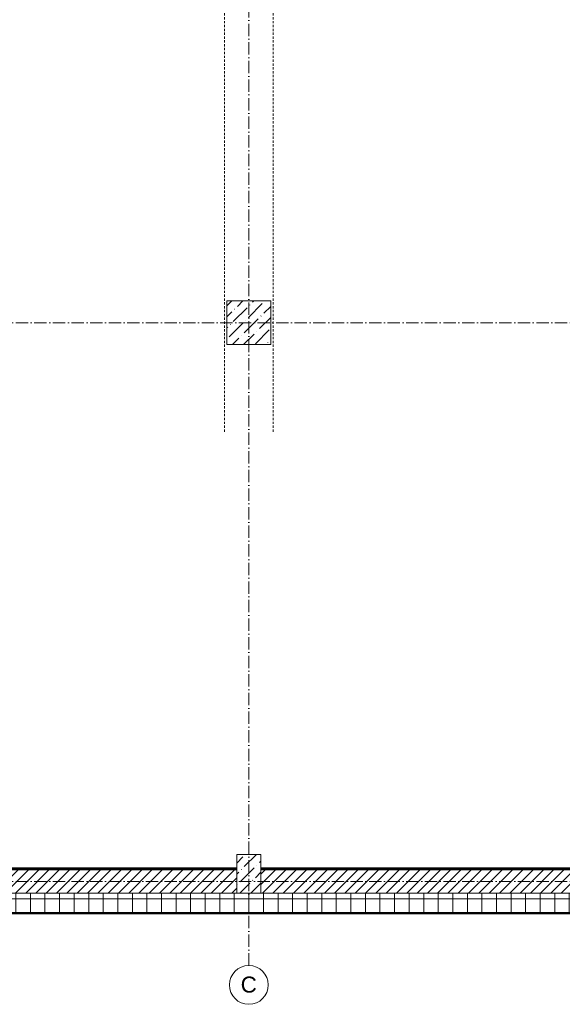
# Model space of a CAD drawing. Header units: millimetres. Extents: x -175722 to -110961, y 52375 to 104640.
# Tile 67 of 146: x -155932 to -155373, y 79431 to 80445. Entities that reach past the tile are written whole.
import ezdxf

# ---------------------------------------------------------------- set-up
doc = ezdxf.new("R2010")
doc.units = ezdxf.units.MM
doc.linetypes.add('Linia siatki', pattern=[19.05, 12.7, -3.175, 0, -3.175])
doc.linetypes.add('Nadwieszenie', pattern=[3.9688, 2.3813, -1.5875])
for name, color, linetype, lineweight in [('A-FLOR-OVHD', 1, 'Nadwieszenie', 5), ('A-WALL', 113, 'Continuous', 5), ('A-WALL-PATT', 111, 'Continuous', 50), ('S-COLS', 52, 'Continuous', 5), ('S-GRID', 1, 'Continuous', 5), ('S-GRID-IDEN', 1, 'Continuous', 5)]:
    doc.layers.add(name, color=color, linetype=linetype, lineweight=lineweight)
doc.styles.add('Arial_2', font='arial.ttf', dxfattribs={"height": 100})
pattern_1 = [(37.5, (-124135.7194, 82209.6026), (-0.2031655, 6.2155416), [0.1676, -4.7356, 0.1676, -5.3162, -5.2419]), (37.5, (-124135.7194, 82209.6026), (-0.2031655, 6.2155416), [-10.3871, 0.1676, -5.0743]), (7.5, (-124135.719, 82209.603), (5.7089758, 9.103654), [0.1676, -2.4775, 0.1676, -4.2517, -1.6935]), (7.5, (-124135.719, 82209.603), (5.7089758, 9.103654), [-7.0645, 0.1676, -1.5259]), (327.5, (-124139.687, 82209.6026), (10.0456335, 0.0182419), [0.1676, -1.4453, 0.1676, -5.6388, -7.5806]), (327.5, (-124139.687, 82209.6026), (10.0456335, 0.0182419), [-7.4193, 0.1676, -7.413]), (317.5, (-124139.687, 82209.603), (9.697195, 2.831187), [0.1676, -0.6388, 0.1676, -3.6388, -4.3548]), (317.5, (-124139.687, 82209.603), (9.697195, 2.831187), [-4.6129, 0.1676, -4.1872])]
pattern_2 = [(45, (274114.35, -25481.44), (42.768647, 156.8179), [201.613, -40.323, 1.676, -38.646])]

# ---------------------------------------------------------------- blocks, each defined once
blk = doc.blocks.new('SŁUP ŻELBETOWY O PRZEKROJU PROSTOKĄTNYM - 40x40-2502561-PARTER')
at = {"layer": 'S-COLS'}
h = blk.add_hatch(dxfattribs=at)
h.set_pattern_fill('FP_5', color=1, style=0, pattern_type=2)
h.set_pattern_definition([(45, (274114.35, -31158.11), (42.768647, 156.8179), [201.613, -40.323, 1.676, -38.646])])
h.paths.add_polyline_path([(225, -225), (225, 225), (-225, 225), (-225, -225)])
at = {"layer": 'S-COLS', "color": 10, "lineweight": 18}
for p, q in [((225, 225), (-225, 225)), ((-225, 225), (-225, -225)), ((225, -225), (225, 225)), ((-225, -225), (225, -225))]:
    blk.add_line(p, q, dxfattribs=at)
blk = doc.blocks.new('SŁUP ŻELBETOWY O PRZEKROJU PROSTOKĄTNYM - 25x40-V2-PARTER')
at = {"layer": 'S-COLS'}
h = blk.add_hatch(dxfattribs=at)
h.set_pattern_fill('FP_10', color=1, style=0, pattern_type=2)
h.set_pattern_definition(pattern_2)
h.paths.add_polyline_path([(125, -200), (125, 200), (-125, 200), (-125, -200)])
at = {"layer": 'S-COLS', "color": 10, "lineweight": 18}
for p, q in [((125, 200), (-125, 200)), ((-125, 200), (-125, -200)), ((125, -200), (125, 200)), ((-125, -200), (125, -200))]:
    blk.add_line(p, q, dxfattribs=at)
blk = doc.blocks.new('SŁUP ŻELBETOWY O PRZEKROJU PROSTOKĄTNYM - 25x40-2503339-PARTER')
at = {"layer": 'S-COLS'}
h = blk.add_hatch(dxfattribs=at)
h.set_pattern_fill('FP_10', color=1, style=0, pattern_type=2)
h.set_pattern_definition(pattern_2)
h.paths.add_polyline_path([(125, -200), (125, 200), (-125, 200), (-125, -200)])
at = {"layer": 'S-COLS', "color": 10, "lineweight": 18}
for p, q in [((-125, 200), (125, 200)), ((-125, -200), (-125, 200)), ((125, 200), (125, -200)), ((125, -200), (-125, -200))]:
    blk.add_line(p, q, dxfattribs=at)
blk = doc.blocks.new('Siatka - 4 mm-108067-PARTER')
at = {"layer": 'S-GRID-IDEN'}
blk.add_circle((0, 0), 4, dxfattribs=at)
blk = doc.blocks.new('1')
at = {"layer": 'A-WALL-PATT', "lineweight": 5}
h = blk.add_hatch(dxfattribs=at)
h.set_pattern_fill('FP_1', color=256, scale=0.1, style=0, pattern_type=2)
h.set_pattern_definition(pattern_1)
h.paths.add_polyline_path([(-152119.2, 84761.7), (-152078.7, 84761.7), (-152078.7, 84763.2), (-152119.2, 84763.2)])
h.paths.add_polyline_path([(-150701.2, 84761.7), (-150332.2, 84761.7), (-150332.2, 84763.2), (-150701.2, 84763.2)])
h.paths.add_polyline_path([(-151289.2, 84761.7), (-150960.7, 84761.7), (-150960.7, 84763.2), (-151534.7, 84763.2), (-151534.7, 84761.7)])
h.paths.add_polyline_path([(-150710.2, 84761.7), (-150710.2, 84763.2), (-150933.7, 84763.2), (-150933.7, 84761.7), (-150795.1, 84761.7)])
h.paths.add_polyline_path([(-152028.7, 84761.7), (-151559.7, 84761.7), (-151559.7, 84763.2), (-152028.7, 84763.1)])
h = blk.add_hatch(dxfattribs=at)
h.set_pattern_fill('FP_3', color=256, scale=0.1, style=0, pattern_type=2)
h.set_pattern_definition([(45, (-124135.7194, 82209.603), (-5.3033009, 5.3033009), [])])
h.paths.add_polyline_path([(-152119.2, 84737.7), (-152078.7, 84737.7), (-152078.7, 84761.7), (-152119.2, 84761.7), (-152119.2, 84738)])
h.paths.add_polyline_path([(-150959.2, 84737.7), (-150959.2, 84761.7), (-151534.7, 84761.7), (-151534.7, 84737.7), (-151042.2, 84737.7)])
h.paths.add_polyline_path([(-150935.2, 84737.7), (-150332.2, 84737.7), (-150332.2, 84761.7), (-150935.2, 84761.7), (-150935.2, 84760.8)])
h.paths.add_polyline_path([(-151559.7, 84737.7), (-151559.7, 84761.7), (-152028.7, 84761.7), (-152028.7, 84737.7), (-151783.3, 84737.7)])
h = blk.add_hatch(dxfattribs=at)
h.set_pattern_fill('FP_2', color=256, scale=0.1, style=0, pattern_type=2)
h.set_pattern_definition([(0, (-124135.72, 82209.603), (0, 15), []), (90, (-124135.72, 82209.603), (-15, 9e-16), [])])
h.paths.add_polyline_path([(-150288.2, 84717.7), (-150288.2, 84737.7), (-152028.7, 84737.7), (-152028.7, 84717.7), (-150301, 84717.7)])
h.paths.add_polyline_path([(-152153.9, 84717.7), (-152078.7, 84717.7), (-152078.7, 84737.7), (-152159.2, 84737.7), (-152159.2, 84717.7)])
h = blk.add_hatch(dxfattribs=at)
h.set_pattern_fill('FP_1', color=256, scale=0.1, style=0, pattern_type=2)
h.set_pattern_definition(pattern_1)
h.paths.add_polyline_path([(-152026.3, 84717.2), (-150287.7, 84717.2), (-150287.7, 84717.7), (-152028.7, 84717.7), (-152028.6, 84717.2)])
h.paths.add_polyline_path([(-152153.9, 84717.2), (-152078.7, 84717.3), (-152078.7, 84717.7), (-152179.2, 84717.7), (-152179.2, 84717.2)])
at = {"layer": 'A-FLOR-OVHD'}
for p, q in [((-151572.2, 85213.2), (-151572.2, 86413.2)), ((-151522.2, 85213.2), (-151522.2, 86413.2))]:
    blk.add_line(p, q, dxfattribs=at)
at = {"layer": 'A-WALL', "lineweight": 50}
for p, q in [((-151559.7, 84763.2), (-152028.7, 84763.2)), ((-150960.7, 84763.2), (-151534.7, 84763.2)), ((-152026.3, 84717.2), (-150287.7, 84717.2))]:
    blk.add_line(p, q, dxfattribs=at)
at = {"layer": 'A-WALL'}
for p, q in [((-152028.7, 84761.7), (-151559.7, 84761.7)), ((-151534.7, 84761.7), (-150959.2, 84761.7)), ((-152028.7, 84737.7), (-151559.7, 84737.7)), ((-151534.7, 84737.7), (-150959.2, 84737.7)), ((-152028.7, 84717.7), (-150288.2, 84717.7))]:
    blk.add_line(p, q, dxfattribs=at)
at = {"layer": 'S-GRID', "linetype": 'Linia siatki'}
for p, q in [((-151547.2, 84663.3), (-151547.2, 86612.4)), ((-150146.8, 85325.4), (-152301.9, 85325.4)), ((-150146.8, 84749.7), (-152301.9, 84749.7))]:
    blk.add_line(p, q, dxfattribs=at)
at = {"layer": 'S-COLS', "color": 10, "lineweight": 18, "xscale": 0.1, "yscale": 0.1, "zscale": 0.1}
for name, p in [('SŁUP ŻELBETOWY O PRZEKROJU PROSTOKĄTNYM - 40x40-2502561-PARTER', (-151547.2, 85325.4)), ('SŁUP ŻELBETOWY O PRZEKROJU PROSTOKĄTNYM - 25x40-V2-PARTER', (-151547.2, 84757.7)), ('SŁUP ŻELBETOWY O PRZEKROJU PROSTOKĄTNYM - 25x40-2503339-PARTER', (-151547.2, 84757.7))]:
    blk.add_blockref(name, p, dxfattribs=at)
at = {"layer": 'S-GRID-IDEN', "xscale": 4.999999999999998, "yscale": 4.999999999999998, "zscale": 4.999999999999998}
blk.add_blockref('Siatka - 4 mm-108067-PARTER', (-151547.2, 84643.3), dxfattribs=at)
at = {"layer": 'S-GRID-IDEN', "insert": (-151555.6, 84651.9), "char_height": 16.5, "width": 20.042, "attachment_point": 1, "style": 'Arial_2'}
blk.add_mtext('\\fArial|b0|i0|c238|p34|;C', dxfattribs=at)

msp = doc.modelspace()

# ---------------------------------------------------------------- block references
msp.add_blockref('1', (-4148.58187, -5192.22609))

doc.saveas('drawing.dxf')
